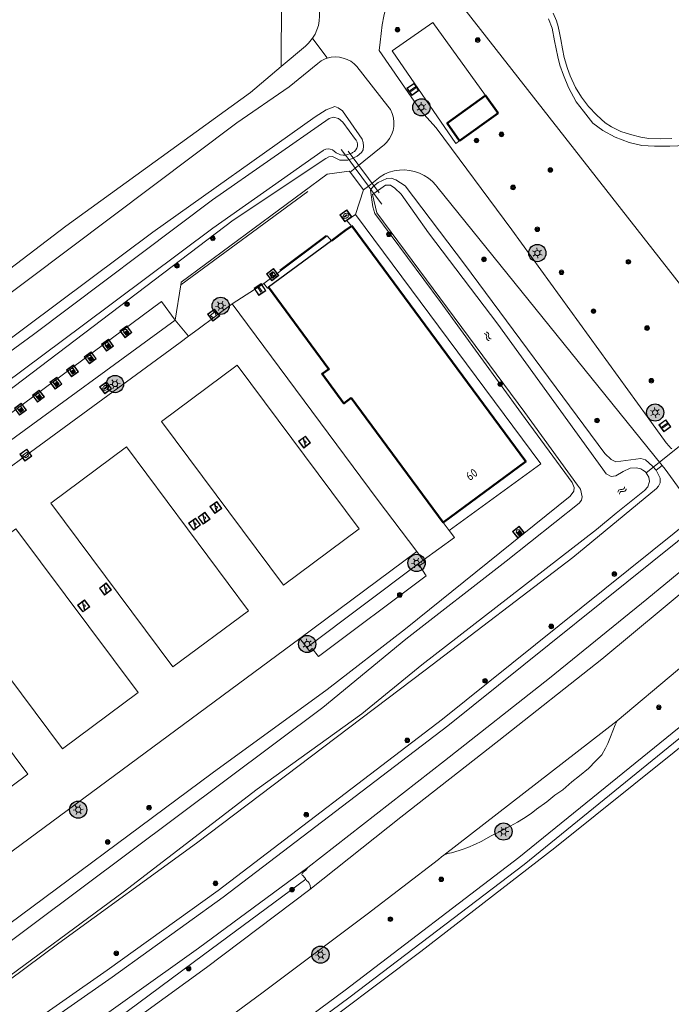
# Model space of a CAD drawing. Header units: metres. Extents: x 94279 to 96109, y 461866 to 463040.
# Tile 29 of 175: x 94731 to 94806, y 462527 to 462641. Entities that reach past the tile are written whole.
import ezdxf
from ezdxf.enums import TextEntityAlignment as Align

# ---------------------------------------------------------------- set-up
doc = ezdxf.new("R2010")
doc.units = ezdxf.units.M
doc.layers.get('0').update_dxf_attribs({"linetype": 'CONTINUOUS'})
for name, color, linetype, lineweight in [('B-WE-OV-LICHTMAST', 252, 'CONTINUOUS', 25), ('B_BEBOUWINGSGRENS_0', 132, 'CONTINUOUS', 50), ('G_GRENS_ALGEMEEN_0', 251, 'CONTINUOUS', 13), ('K_DUIKER_LIJN_-1', 251, 'CONTINUOUS', 13), ('Q_AFVALBAK_0', 251, 'CONTINUOUS', 13), ('Q_BOOM_0', 251, 'CONTINUOUS', 13), ('Q_ELEKTRAKAST_0', 251, 'CONTINUOUS', 13), ('Q_FIETSENREK_LIJN_0', 251, 'CONTINUOUS', 13), ('Q_INSPECTIE_OF_RIOOLPUT_0', 251, 'CONTINUOUS', 13), ('Q_LICHTMAST_0', 251, 'CONTINUOUS', 13), ('Q_PAAL_ALGEMEEN_0', 251, 'CONTINUOUS', 13), ('Q_RECLAMEZUIL_0', 251, 'CONTINUOUS', 13), ('Q_SPEELVOORZIENING_0', 251, 'CONTINUOUS', 13), ('Q_VERKEERSBORDPAAL_0', 251, 'CONTINUOUS', 13), ('Q_VLAGGENMAST_0', 251, 'CONTINUOUS', 13), ('Q_WATERLEIDINGPUT_0', 251, 'CONTINUOUS', 13), ('S_GBKN_SYMBOOL_WATER_0', 251, 'CONTINUOUS', 13), ('T_CULTUURGRENS_0', 251, 'CONTINUOUS', 13), ('T_HEK_0', 251, 'CONTINUOUS', 13), ('T_HEK_LIJN_0', 251, 'CONTINUOUS', 13), ('T_MUUR_30CM_0', 251, 'CONTINUOUS', 13), ('T_SPORTBELIJNING_0', 251, 'CONTINUOUS', 13), ('T_WALBESCHERMING_0', 251, 'CONTINUOUS', 13), ('V_WEGGRENS_0', 251, 'CONTINUOUS', 13), ('W_WATERGRENS_0', 251, 'CONTINUOUS', 13), ('Z_GBKN_HUISNUMMER_0', 251, 'CONTINUOUS', 13)]:
    doc.layers.add(name, color=color, linetype=linetype, lineweight=lineweight)
doc.layers.add('Haag_0', color=251, linetype='CONTINUOUS')
doc.styles.get("Standard").update_dxf_attribs({"font": 'isocp.shx'})

# ---------------------------------------------------------------- blocks, each defined once
blk = doc.blocks.new('Q_VERKEERSBORDPAAL')
for points in [[(-0.5, 0.5), (0.5, 0.5), (0.5, -0.5), (-0.5, -0.5)], [(-0.08, 0.33), (0.07, 0.33), (0.07, -0.33), (-0.08, -0.33)]]:
    blk.add_lwpolyline(points, close=True)
blk.add_lwpolyline([(-0.44, 0.46), (0.44, 0.46, -0.414214), (0.46, 0.44), (0.46, -0.44, -0.414214), (0.44, -0.46), (-0.44, -0.46, -0.414214), (-0.46, -0.44), (-0.46, 0.44), (-0.46, 0.44), (-0.46, 0.45), (-0.46, 0.45), (-0.46, 0.45), (-0.46, 0.45), (-0.46, 0.45), (-0.46, 0.45), (-0.46, 0.46), (-0.46, 0.46), (-0.46, 0.46), (-0.45, 0.46), (-0.45, 0.46), (-0.45, 0.46), (-0.45, 0.46), (-0.45, 0.46), (-0.45, 0.46), (-0.44, 0.46), (-0.44, 0.46)], format="xyb")
blk = doc.blocks.new('Q_LICHTMAST')
for points in [[(-0.26, 0.15), (-0.52, 0.3)], [(0, 0.3), (0, 0.6)], [(0.26, 0.15), (0.52, 0.3)], [(-0.26, -0.15), (-0.52, -0.3)], [(0, -0.3), (0, -0.6)], [(0.26, -0.15), (0.52, -0.3)]]:
    blk.add_lwpolyline(points)
blk.add_circle((0, 0), 0.3)
blk = doc.blocks.new('Q_VLAGGENMAST')
for points in [[(-0.5, 0.5), (0.5, 0.5), (0.5, -0.5), (-0.5, -0.5)], [(-0.08, 0.33), (0.07, 0.33), (0.07, -0.33), (-0.08, -0.33)]]:
    blk.add_lwpolyline(points, close=True)
blk.add_lwpolyline([(-0.44, 0.46), (0.44, 0.46, -0.414214), (0.46, 0.44), (0.46, -0.44, -0.414214), (0.44, -0.46), (-0.44, -0.46, -0.414214), (-0.46, -0.44), (-0.46, 0.44), (-0.46, 0.44), (-0.46, 0.45), (-0.46, 0.45), (-0.46, 0.45), (-0.46, 0.45), (-0.46, 0.45), (-0.46, 0.45), (-0.46, 0.46), (-0.46, 0.46), (-0.46, 0.46), (-0.45, 0.46), (-0.45, 0.46), (-0.45, 0.46), (-0.45, 0.46), (-0.45, 0.46), (-0.45, 0.46), (-0.44, 0.46), (-0.44, 0.46)], format="xyb")
blk = doc.blocks.new('Q_PAAL_ALGEMEEN')
for points in [[(-0.5, 0.5), (0.5, 0.5), (0.5, -0.5), (-0.5, -0.5)], [(-0.08, 0.33), (0.07, 0.33), (0.07, -0.33), (-0.08, -0.33)]]:
    blk.add_lwpolyline(points, close=True)
blk.add_lwpolyline([(-0.44, 0.46), (0.44, 0.46, -0.414214), (0.46, 0.44), (0.46, -0.44, -0.414214), (0.44, -0.46), (-0.44, -0.46, -0.414214), (-0.46, -0.44), (-0.46, 0.44), (-0.46, 0.44), (-0.46, 0.45), (-0.46, 0.45), (-0.46, 0.45), (-0.46, 0.45), (-0.46, 0.45), (-0.46, 0.45), (-0.46, 0.46), (-0.46, 0.46), (-0.46, 0.46), (-0.45, 0.46), (-0.45, 0.46), (-0.45, 0.46), (-0.45, 0.46), (-0.45, 0.46), (-0.45, 0.46), (-0.44, 0.46), (-0.44, 0.46)], format="xyb")
blk = doc.blocks.new('Q_WATERLEIDINGPUT')
blk.add_lwpolyline([(-0.5, 0.5), (0.5, 0.5), (0.5, -0.5), (-0.5, -0.5)], close=True)
for points in [[(-0.44, 0.46), (0.44, 0.46, -0.414214), (0.46, 0.44), (0.46, -0.44, -0.414214), (0.44, -0.46), (-0.44, -0.46, -0.414214), (-0.46, -0.44), (-0.46, 0.44), (-0.46, 0.44), (-0.46, 0.45), (-0.46, 0.45), (-0.46, 0.45), (-0.46, 0.45), (-0.46, 0.45), (-0.46, 0.45), (-0.46, 0.46), (-0.46, 0.46), (-0.46, 0.46), (-0.45, 0.46), (-0.45, 0.46), (-0.45, 0.46), (-0.45, 0.46), (-0.45, 0.46), (-0.45, 0.46), (-0.44, 0.46), (-0.44, 0.46)], [(-0.34, 0.1, 0.380426), (-0.28, -0.18)], [(-0.01, 0.27, 0.240218), (-0.34, 0.1)], [(-0.19, 0.04, 0.853344), (-0.19, -0.03)], [(0.33, 0.11, 0.240191), (-0.01, 0.27)], [(0.18, -0.03, 0.849746), (0.18, 0.04)], [(0.27, -0.18, 0.380426), (0.33, 0.11)], [(-0.28, -0.18, 0.148452), (0.01, -0.26)], [(0.01, -0.26, 0.131742), (0.27, -0.18)]]:
    blk.add_lwpolyline(points, format="xyb")
for points in [[(-0.19, 0.04), (0.18, 0.04)], [(0.18, -0.03), (-0.19, -0.03)]]:
    blk.add_lwpolyline(points)
blk = doc.blocks.new('Q_INSPECTIE_OF_RIOOLPUT')
blk.add_lwpolyline([(-0.5, 0.5), (0.5, 0.5), (0.5, -0.5), (-0.5, -0.5)], close=True)
for points in [[(-0.44, 0.46), (0.44, 0.46, -0.414214), (0.46, 0.44), (0.46, -0.44, -0.414214), (0.44, -0.46), (-0.44, -0.46, -0.414214), (-0.46, -0.44), (-0.46, 0.44), (-0.46, 0.44), (-0.46, 0.45), (-0.46, 0.45), (-0.46, 0.45), (-0.46, 0.45), (-0.46, 0.45), (-0.46, 0.45), (-0.46, 0.46), (-0.46, 0.46), (-0.46, 0.46), (-0.45, 0.46), (-0.45, 0.46), (-0.45, 0.46), (-0.45, 0.46), (-0.45, 0.46), (-0.45, 0.46), (-0.44, 0.46), (-0.44, 0.46)], [(-0.34, 0.1, 0.380426), (-0.28, -0.18)], [(-0.01, 0.27, 0.240218), (-0.34, 0.1)], [(-0.19, 0.04, 0.853344), (-0.19, -0.03)], [(0.33, 0.11, 0.240191), (-0.01, 0.27)], [(0.18, -0.03, 0.849746), (0.18, 0.04)], [(0.27, -0.18, 0.380426), (0.33, 0.11)], [(-0.28, -0.18, 0.148452), (0.01, -0.26)], [(0.01, -0.26, 0.131742), (0.27, -0.18)]]:
    blk.add_lwpolyline(points, format="xyb")
for points in [[(-0.19, 0.04), (0.18, 0.04)], [(0.18, -0.03), (-0.19, -0.03)]]:
    blk.add_lwpolyline(points)
blk = doc.blocks.new('Q_RECLAMEZUIL')
blk.add_lwpolyline([(-0.5, 0.5), (0.5, 0.5), (0.5, -0.5), (-0.5, -0.5)], close=True)
for points in [[(-0.44, 0.46), (0.44, 0.46, -0.414214), (0.46, 0.44), (0.46, -0.44, -0.414214), (0.44, -0.46), (-0.44, -0.46, -0.414214), (-0.46, -0.44), (-0.46, 0.44), (-0.46, 0.44), (-0.46, 0.45), (-0.46, 0.45), (-0.46, 0.45), (-0.46, 0.45), (-0.46, 0.45), (-0.46, 0.45), (-0.46, 0.46), (-0.46, 0.46), (-0.46, 0.46), (-0.45, 0.46), (-0.45, 0.46), (-0.45, 0.46), (-0.45, 0.46), (-0.45, 0.46), (-0.45, 0.46), (-0.44, 0.46), (-0.44, 0.46)], [(-0.13, 0.05, 0.550274), (-0.13, -0.04)], [(0.13, -0.04, 0.506565), (0.13, 0.05)], [(-0.13, -0.14, 0.502509), (-0.13, -0.22)], [(0.13, -0.22, 0.554525), (0.13, -0.14)]]:
    blk.add_lwpolyline(points, format="xyb")
for points in [[(-0.23, 0.17), (0, 0.33), (0.22, 0.17)], [(0.22, 0.17), (0.22, -0.32), (-0.23, -0.32), (-0.23, 0.17)], [(-0.13, 0.05), (0.13, 0.05)], [(0.13, -0.04), (-0.13, -0.04)], [(-0.13, -0.14), (0.13, -0.14)], [(0.13, -0.22), (-0.13, -0.22)]]:
    blk.add_lwpolyline(points)
blk = doc.blocks.new('Q_SPEELVOORZIENING')
blk.add_lwpolyline([(-0.5, 0.5), (0.5, 0.5), (0.5, -0.5), (-0.5, -0.5)], close=True)
for points in [[(-0.44, 0.46), (0.44, 0.46, -0.414214), (0.46, 0.44), (0.46, -0.44, -0.414214), (0.44, -0.46), (-0.44, -0.46, -0.414214), (-0.46, -0.44), (-0.46, 0.44), (-0.46, 0.44), (-0.46, 0.45), (-0.46, 0.45), (-0.46, 0.45), (-0.46, 0.45), (-0.46, 0.45), (-0.46, 0.45), (-0.46, 0.46), (-0.46, 0.46), (-0.46, 0.46), (-0.45, 0.46), (-0.45, 0.46), (-0.45, 0.46), (-0.45, 0.46), (-0.45, 0.46), (-0.45, 0.46), (-0.44, 0.46), (-0.44, 0.46)], [(-0.36, 0.2, 1.168313), (-0.39, 0.14)], [(-0.09, 0.02, 0.778987), (-0.04, -0.17)], [(-0.04, -0.17, 0.508825), (0.06, -0.04)], [(0.36, -0.16, 1.031322), (0.38, -0.1)]]:
    blk.add_lwpolyline(points, format="xyb")
for points in [[(-0.39, 0.14), (-0.09, 0.02)], [(-0.36, 0.2), (0.38, -0.1)], [(0.06, -0.04), (0.36, -0.16)]]:
    blk.add_lwpolyline(points)
blk = doc.blocks.new('Q_ELEKTRAKAST')
for points in [[(-0.5, 0.5), (0.5, 0.5), (0.5, -0.5), (-0.5, -0.5)], [(-0.26, 0.26), (0.25, 0.26), (0.25, 0.19), (-0.26, 0.19)], [(-0.26, 0.11), (0.25, 0.11), (0.25, -0.33), (-0.26, -0.33)]]:
    blk.add_lwpolyline(points, close=True)
blk.add_lwpolyline([(-0.44, 0.46), (0.44, 0.46, -0.414214), (0.46, 0.44), (0.46, -0.44, -0.414214), (0.44, -0.46), (-0.44, -0.46, -0.414214), (-0.46, -0.44), (-0.46, 0.44), (-0.46, 0.44), (-0.46, 0.45), (-0.46, 0.45), (-0.46, 0.45), (-0.46, 0.45), (-0.46, 0.45), (-0.46, 0.45), (-0.46, 0.46), (-0.46, 0.46), (-0.46, 0.46), (-0.45, 0.46), (-0.45, 0.46), (-0.45, 0.46), (-0.45, 0.46), (-0.45, 0.46), (-0.45, 0.46), (-0.44, 0.46), (-0.44, 0.46)], format="xyb")
blk.add_lwpolyline([(-0.18, 0, -1), (-0.18, -0.07, -1)], format="xyb", close=True)
blk.add_lwpolyline([(0.04, 0.09), (-0.06, -0.11), (0.04, -0.11), (-0.06, -0.31)])
blk = doc.blocks.new('Q_AFVALBAK')
for points in [[(-0.5, 0.5), (0.5, 0.5), (0.5, -0.5), (-0.5, -0.5)], [(-0.34, 0.2), (0.33, 0.2), (0.19, -0.25), (-0.2, -0.25)]]:
    blk.add_lwpolyline(points, close=True)
blk.add_lwpolyline([(-0.44, 0.46), (0.44, 0.46, -0.414214), (0.46, 0.44), (0.46, -0.44, -0.414214), (0.44, -0.46), (-0.44, -0.46, -0.414214), (-0.46, -0.44), (-0.46, 0.44), (-0.46, 0.44), (-0.46, 0.45), (-0.46, 0.45), (-0.46, 0.45), (-0.46, 0.45), (-0.46, 0.45), (-0.46, 0.45), (-0.46, 0.46), (-0.46, 0.46), (-0.46, 0.46), (-0.45, 0.46), (-0.45, 0.46), (-0.45, 0.46), (-0.45, 0.46), (-0.45, 0.46), (-0.45, 0.46), (-0.44, 0.46), (-0.44, 0.46)], format="xyb")
blk = doc.blocks.new('WATERSYMBOOL')
for points in [[(-0.5, 0.15), (-0.44, 0.21), (-0.31, 0.27), (-0.19, 0.27), (-0.06, 0.21), (0, 0.15), (0.06, 0.09), (0.19, 0.02), (0.31, 0.02), (0.44, 0.09), (0.5, 0.15)], [(-0.5, -0.15), (-0.44, -0.09), (-0.31, -0.02), (-0.19, -0.02), (-0.06, -0.09), (0, -0.15), (0.06, -0.21), (0.19, -0.27), (0.31, -0.27), (0.44, -0.21), (0.5, -0.15)]]:
    blk.add_lwpolyline(points)
blk = doc.blocks.new('Q_BOOM')
for radius in [0.27, 0.18, 0.09]:
    blk.add_circle((0, 0), radius)
blk = doc.blocks.new('LM')
at = {"linetype": 'ByBlock'}
h = blk.add_hatch(color=256, dxfattribs=at)
h.dxf.hatch_style = 1
edge = h.paths.add_edge_path()
edge.add_arc((0, 0), 1, 0, 360)
blk.add_circle((0, 0), 1, dxfattribs=at)

msp = doc.modelspace()

# ---------------------------------------------------------------- linework, layer by layer
at = {"layer": 'B_BEBOUWINGSGRENS_0'}
for p, q in [((94786.11, 462630.36), (94784.64, 462632.39)), ((94781.63, 462627.13), (94786.11, 462630.36)), ((94769.11, 462617.25), (94769.07, 462617.22)), ((94769.05, 462597.26), (94779.73, 462582.8))]:
    msp.add_line(p, q, dxfattribs=at)
for points in [[(94784.64, 462632.39), (94780.2, 462629.17), (94781.63, 462627.13)], [(94769.07, 462617.22), (94768.36, 462616.7), (94766.74, 462615.5)], [(94779.73, 462582.8), (94789.32, 462589.89), (94769.11, 462617.25)], [(94759.44, 462610.11), (94766.45, 462600.62), (94765.67, 462600.05), (94768.2, 462596.63), (94769.05, 462597.26)]]:
    msp.add_lwpolyline(points, dxfattribs=at)
at = {"layer": 'G_GRENS_ALGEMEEN_0'}
msp.add_line((94725.68, 462589.55), (94748.61, 462606.31), dxfattribs=at)
for points in [[(94744.97, 462509.9), (94768.94, 462527.67), (94789.13, 462543.07), (94812.69, 462562.19), (94834.94, 462580.65), (94857.23, 462599.86), (94879.16, 462619.76), (94898.76, 462638.68)], [(94769.54, 462618.57), (94791.08, 462589.62), (94780.43, 462581.86)], [(94776.96, 462577.79), (94777.74, 462576.6), (94765.24, 462567.22), (94764.52, 462568.14), (94764.2, 462567.83), (94763.89, 462568.25)]]:
    msp.add_lwpolyline(points, dxfattribs=at)
at = {"layer": 'Haag_0'}
msp.add_line((94766.74, 462615.5), (94759.44, 462610.11), dxfattribs=at)
at = {"layer": 'K_DUIKER_LIJN_-1'}
for p, q in [((94772.29, 462621.08), (94768.68, 462625.91)), ((94808.67, 462592.85), (94803.3, 462588.54))]:
    msp.add_line(p, q, dxfattribs=at)
at = {"layer": 'Q_FIETSENREK_LIJN_0'}
for p, q in [((94749.24, 462610.4), (94763.99, 462621.26)), ((94766.12, 462616.13), (94760.75, 462612.1))]:
    msp.add_line(p, q, dxfattribs=at)
at = {"layer": 'T_CULTUURGRENS_0'}
for p, q in [((94760.96, 462649.09), (94760.91, 462635.76)), ((94748.61, 462606.31), (94747.01, 462608.47)), ((94804.45, 462588.86), (94805.17, 462589.42))]:
    msp.add_line(p, q, dxfattribs=at)
for points in [[(94912.47, 462714.48), (94891.58, 462689.44), (94883, 462671.06), (94850.37, 462635.62), (94810.24, 462606.66), (94778.61, 462647.08)], [(94744.38, 462510.71), (94768.34, 462528.47), (94788.51, 462543.85), (94812.06, 462562.97), (94834.29, 462581.41), (94856.57, 462600.61), (94878.47, 462620.49), (94898.05, 462639.39)], [(94768.79, 462624.92), (94769.75, 462625.35), (94770.25, 462625.79), (94770.43, 462626.1), (94770.49, 462626.52), (94770.43, 462626.92), (94770.3, 462627.34), (94768.05, 462630.62), (94767.52, 462630.98), (94767.13, 462631.1), (94766.13, 462630.74), (94764.86, 462629.91), (94746.02, 462616.5), (94701.67, 462583.41), (94688.87, 462573.27), (94687.9, 462572.66), (94686.82, 462572.32), (94686.13, 462572.21), (94685.39, 462572.42)], [(94755.35, 462617.92), (94766.08, 462625.09), (94766.43, 462625.28), (94766.86, 462625.29), (94767.72, 462624.9), (94768.66, 462624.87), (94768.79, 462624.92)], [(94804.45, 462588.86), (94804.06, 462589.35), (94803.24, 462590.06), (94802.67, 462590.22), (94799.78, 462589.82), (94799.25, 462590.09), (94798.49, 462590.81), (94782.21, 462612.8), (94775.3, 462621.89), (94774.21, 462622.59), (94773.68, 462622.79), (94773.19, 462622.74), (94772.19, 462622.29), (94771.63, 462621.88), (94771.33, 462621.48)], [(94771.33, 462621.48), (94771.28, 462621.41), (94771.56, 462619.45), (94771.79, 462618.67), (94779.38, 462608.46), (94788.83, 462595.45), (94794.73, 462587.43), (94794.96, 462586.84), (94794.9, 462586.41), (94794.48, 462585.84), (94775.35, 462570.43), (94766.26, 462563.4), (94752.9, 462553.65), (94726.5, 462534.06), (94716.39, 462526.09), (94706.43, 462518.69), (94690.55, 462507.8), (94658.35, 462487.14), (94637.34, 462474.01), (94604.95, 462455.09), (94583.19, 462443.22)], [(94682.82, 462568.07), (94683.45, 462567.61), (94684.38, 462567.22), (94685.68, 462567.06), (94686.78, 462567.12), (94687.94, 462567.42), (94688.96, 462568.02), (94711.85, 462585.07), (94729.89, 462598.59), (94755.35, 462617.92)], [(94766.74, 462615.5), (94766.24, 462616.1), (94758.89, 462610.57)], [(94758.89, 462610.57), (94759.32, 462610.02), (94759.44, 462610.11)], [(94747.01, 462608.47), (94724.19, 462591.56), (94725.68, 462589.55)], [(94517.26, 462401.44), (94518.76, 462402.09), (94537.5, 462411.22), (94549.93, 462417.48), (94569.83, 462428.09), (94592.52, 462440.96), (94613.57, 462452.62), (94641.6, 462469.81), (94661.45, 462482.29), (94664.78, 462484.67), (94666.89, 462486.48), (94669.93, 462488.44), (94689.52, 462500.46), (94719.41, 462522.25), (94735.07, 462533.92), (94751.06, 462545.53), (94777.65, 462565.62), (94794.79, 462578.72), (94804.49, 462586.72), (94804.74, 462587.01), (94804.93, 462587.4), (94804.92, 462587.95), (94804.56, 462588.72), (94804.45, 462588.86)], [(94809.32, 462583.77), (94779.66, 462559.94), (94753.58, 462540.05), (94740.71, 462530.77), (94705.38, 462506.11), (94697.8, 462500.82), (94692.56, 462497.16), (94652.01, 462470.53), (94627.26, 462455.61), (94585.91, 462431.96), (94542.15, 462407.96), (94515.33, 462394.29)]]:
    msp.add_lwpolyline(points, dxfattribs=at)
at = {"layer": 'T_HEK_0'}
for p, q in [((94768.79, 462624.92), (94769.51, 462623.95)), ((94771.06, 462621.85), (94771.33, 462621.48)), ((94771.33, 462621.48), (94771.67, 462621.02)), ((94759.78, 462602.02), (94755.22, 462608.19)), ((94750.16, 462604.42), (94749.19, 462603.71)), ((94772.05, 462585.5), (94776.66, 462579.42)), ((94779.73, 462582.8), (94780.43, 462581.86)), ((94776.66, 462579.42), (94763.07, 462569.31)), ((94776.83, 462577.99), (94763.89, 462568.25)), ((94763.07, 462569.31), (94710.34, 462530.33)), ((94763.89, 462568.25), (94763.07, 462569.31))]:
    msp.add_line(p, q, dxfattribs=at)
for points in [[(94755.22, 462608.19), (94751.26, 462605.23), (94750.16, 462604.42)], [(94749.19, 462603.71), (94730.63, 462590.11), (94729.6, 462589.34), (94702.64, 462569.4), (94701.64, 462568.63), (94689.3, 462559.38)], [(94780.43, 462581.86), (94781.05, 462581.03), (94777.41, 462578.41)]]:
    msp.add_lwpolyline(points, dxfattribs=at)
at = {"layer": 'T_HEK_LIJN_0'}
for p, q in [((94767.89, 462626.14), (94768.39, 462625.46)), ((94768.39, 462625.46), (94768.79, 462624.92)), ((94769.51, 462623.95), (94771.06, 462621.85)), ((94771.67, 462621.02), (94772.11, 462620.43)), ((94772.11, 462620.43), (94772.6, 462619.77)), ((94777.41, 462578.41), (94776.83, 462577.99))]:
    msp.add_line(p, q, dxfattribs=at)
at = {"layer": 'T_MUUR_30CM_0'}
msp.add_line((94769.1, 462625.71), (94769.21, 462625.77), dxfattribs=at)
at = {"layer": 'T_SPORTBELIJNING_0'}
for points in [[(94755.79, 462601.08), (94769.97, 462582.04), (94761.17, 462575.49), (94747.01, 462594.54), (94755.79, 462601.08)], [(94742.95, 462591.58), (94757.13, 462572.52), (94748.32, 462566), (94734.17, 462585.04), (94742.95, 462591.58)], [(94730.1, 462582.05), (94744.3, 462563.04), (94735.49, 462556.5), (94721.29, 462575.51), (94730.1, 462582.05)], [(94717.27, 462572.56), (94731.47, 462553.54), (94722.66, 462547.02), (94708.44, 462566.02), (94717.27, 462572.56)]]:
    msp.add_lwpolyline(points, dxfattribs=at)
at = {"layer": 'T_WALBESCHERMING_0'}
msp.add_lwpolyline([(94802.93, 462588.85), (94803.22, 462588.66), (94803.41, 462588.36)], dxfattribs=at)
at = {"layer": 'V_WEGGRENS_0'}
for p, q in [((94768.91, 462623.47), (94769.51, 462623.95)), ((94768.91, 462623.47), (94770.47, 462621.42)), ((94770.47, 462621.42), (94769.54, 462618.57)), ((94771.06, 462621.85), (94770.47, 462621.42)), ((94748.61, 462606.31), (94749.24, 462610.4)), ((94758.89, 462610.57), (94755.22, 462608.19)), ((94750.16, 462604.42), (94748.61, 462606.31)), ((94772.05, 462585.5), (94759.78, 462602.02)), ((94776.66, 462579.42), (94777.41, 462578.41)), ((94776.96, 462577.79), (94776.83, 462577.99)), ((94799.94, 462559.76), (94779.8, 462544.15))]:
    msp.add_line(p, q, dxfattribs=at)
for points in [[(94764.55, 462639.05), (94764.84, 462639.52), (94765.06, 462640.01), (94765.23, 462640.53), (94765.33, 462641.06), (94765.38, 462641.61), (94765.36, 462642.15), (94765.27, 462642.69), (94765.13, 462643.21), (94764.92, 462643.72), (94763.89, 462645.11), (94760.96, 462649.09)], [(94773.07, 462642.58), (94772.85, 462641.6), (94772.66, 462640.61), (94772.51, 462639.61), (94772.39, 462638.61), (94772.31, 462637.61), (94777.12, 462630.6)], [(94792.51, 462641.95), (94792.88, 462641.07), (94793.08, 462640.43), (94793.25, 462639.69), (94793.41, 462638.89), (94793.6, 462637.8), (94793.8, 462636.82), (94794.15, 462635.53), (94794.49, 462634.67), (94795.08, 462633.33), (94795.78, 462632.22), (94796.62, 462631.12), (94797.57, 462630.11), (94798.56, 462629.23), (94799.28, 462628.75), (94800.36, 462628.2), (94801.49, 462627.85), (94802.67, 462627.54), (94803.62, 462627.41), (94805.01, 462627.36), (94806.3, 462627.41)], [(94784.64, 462632.39), (94778.52, 462640.86), (94773.79, 462637.6), (94781.21, 462626.83), (94781.63, 462627.13)], [(94807.92, 462626.6), (94806.05, 462626.49), (94804.29, 462626.49), (94802.82, 462626.6), (94801.32, 462626.93), (94799.71, 462627.55), (94798.28, 462628.32), (94797.1, 462629.2), (94796.01, 462630.56), (94795.16, 462631.66), (94794.28, 462633.34), (94793.7, 462634.77), (94793.26, 462635.91), (94793.04, 462636.9), (94792.67, 462638.73), (94792.38, 462640.2), (94791.97, 462641.3)], [(94760.91, 462635.76), (94763.73, 462638.14), (94763.91, 462638.31), (94764.08, 462638.48), (94764.25, 462638.66), (94764.41, 462638.85), (94764.55, 462639.05)], [(94764.55, 462639.05), (94764.71, 462638.84), (94766.12, 462636.92), (94766.27, 462636.72)], [(94766.27, 462636.72), (94766.03, 462636.64), (94765.8, 462636.54), (94765.57, 462636.42), (94765.36, 462636.28), (94765.15, 462636.13), (94761.82, 462633.42), (94755.74, 462629.23), (94712, 462596.34), (94699.12, 462587.56), (94698.09, 462587.02), (94697.02, 462586.54), (94695.92, 462586.12), (94694.81, 462585.77), (94693.67, 462585.49), (94692.52, 462585.27), (94691.36, 462585.12), (94690.2, 462585.04)], [(94713.29, 462599.99), (94735.9, 462617.2), (94757.35, 462632.75), (94760.91, 462635.76)], [(94769.51, 462623.95), (94772.73, 462626.54), (94772.85, 462626.63), (94773.2, 462626.98), (94773.51, 462627.39), (94773.74, 462627.83), (94773.91, 462628.31), (94774, 462628.81), (94774.01, 462629.31), (94773.95, 462629.81), (94773.81, 462630.3), (94773.59, 462630.75), (94773.31, 462631.17), (94769.71, 462635.77), (94769.37, 462636.09), (94768.99, 462636.37), (94768.57, 462636.59), (94768.13, 462636.75), (94767.67, 462636.84), (94767.2, 462636.87), (94766.73, 462636.83), (94766.27, 462636.72)], [(94777.12, 462630.6), (94778.9, 462628.63), (94787.69, 462616.8), (94803.42, 462595.1), (94805.62, 462592.05), (94805.75, 462591.91), (94805.88, 462591.76), (94806.01, 462591.62), (94806.15, 462591.47), (94806.28, 462591.33)], [(94749.24, 462610.4), (94749.29, 462610.72), (94766.27, 462623.24), (94768.8, 462623.62), (94768.91, 462623.47)], [(94805.17, 462589.42), (94779.01, 462621.83), (94778.89, 462621.99), (94778.48, 462622.42), (94778.02, 462622.8), (94777.51, 462623.12), (94776.98, 462623.38), (94776.41, 462623.57), (94775.83, 462623.7), (94775.23, 462623.75), (94774.64, 462623.73), (94774.05, 462623.64), (94773.47, 462623.48), (94772.92, 462623.25), (94772.4, 462622.96), (94771.06, 462621.85)], [(94769.54, 462618.57), (94768.53, 462617.86), (94769.07, 462617.22)], [(94764.25, 462540.15), (94774.81, 462548.54), (94786.2, 462557.45), (94798.14, 462566.9), (94808.97, 462575.91), (94819.19, 462584.45), (94830.4, 462593.69), (94841.7, 462603.04), (94856.23, 462616.46)], [(94847.4, 462600.03), (94846.28, 462599.12), (94835.77, 462589.87), (94824.64, 462580.37), (94813.97, 462571.53), (94799.94, 462559.76)], [(94809.32, 462583.77), (94805.51, 462589), (94805.17, 462589.42)], [(94816.46, 462584.65), (94815.52, 462583.86), (94803.4, 462573.89), (94792.07, 462564.69), (94779.9, 462555.09), (94763.99, 462542.7)], [(94705.95, 462505.29), (94741.29, 462529.95), (94754.18, 462539.24), (94780.28, 462559.15), (94809.9, 462582.95)], [(94777.41, 462578.41), (94777.58, 462578.19), (94776.96, 462577.79)], [(94799.94, 462559.76), (94799.72, 462559.29), (94799.43, 462558.57), (94799.16, 462557.87), (94798.84, 462557.13), (94798.58, 462556.56), (94798.15, 462555.81), (94797.47, 462555.08), (94796.62, 462554.22), (94795.58, 462553.36), (94794.69, 462552.67), (94793.62, 462551.72), (94792.7, 462551.11), (94791.76, 462550.33), (94790.55, 462549.47), (94789.96, 462548.98), (94789.04, 462548.4), (94788.37, 462547.97), (94787.5, 462547.52), (94786.77, 462547.12), (94786.43, 462546.93), (94785.3, 462546.38), (94784.16, 462545.72), (94783.49, 462545.41), (94782.59, 462545.04), (94781.92, 462544.81), (94781.57, 462544.67), (94780.71, 462544.42), (94780.22, 462544.33), (94779.8, 462544.15)], [(94779.8, 462544.15), (94779.53, 462543.93), (94779.18, 462543.64), (94770.91, 462537.29), (94758.83, 462528.23), (94745.86, 462518.67)], [(94711.11, 462504.66), (94751.3, 462533.34), (94763.99, 462542.7)], [(94763.99, 462542.7), (94763.76, 462542.41), (94763.62, 462542.26), (94763.47, 462542.16), (94763.37, 462542.06), (94763.33, 462542.03), (94763.32, 462541.91), (94763.36, 462541.83), (94763.41, 462541.77), (94763.45, 462541.73), (94763.63, 462541.55), (94763.73, 462541.42), (94763.78, 462541.35)], [(94763.78, 462541.35), (94751.9, 462532.54), (94738.05, 462522.28), (94712.28, 462504.21)], [(94763.78, 462541.35), (94763.87, 462541.18), (94764.03, 462541.03), (94764.16, 462540.87), (94764.26, 462540.63), (94764.28, 462540.56), (94764.33, 462540.33), (94764.29, 462540.28), (94764.25, 462540.15)], [(94764.25, 462540.15), (94752.25, 462531.1), (94740.24, 462522.36), (94728.31, 462513.86), (94715.25, 462504.71), (94714.92, 462504.46)]]:
    msp.add_lwpolyline(points, dxfattribs=at)
at = {"layer": 'W_WATERGRENS_0'}
msp.add_line((94768.39, 462625.46), (94769.1, 462625.71), dxfattribs=at)
for points in [[(94896.56, 462635.61), (94887.03, 462626.3), (94883.23, 462622.57), (94873.58, 462613.59), (94866.93, 462607.56), (94860.14, 462601.56), (94846.44, 462589.53), (94839.69, 462583.76), (94831.6, 462576.76), (94824.13, 462570.62), (94820.91, 462567.96), (94813.81, 462561.94), (94806.55, 462556.09), (94792.68, 462544.99), (94777.12, 462532.96), (94762.91, 462522.24)], [(94769.21, 462625.77), (94769.41, 462625.9), (94769.58, 462626.07), (94769.7, 462626.28), (94769.77, 462626.51), (94769.78, 462626.76), (94769.73, 462626.99), (94769.62, 462627.21), (94769.55, 462627.3), (94768.06, 462629.28), (94767.58, 462629.72), (94766.97, 462629.87), (94766.48, 462629.72), (94752.93, 462620.28), (94732.15, 462604.64), (94718.25, 462594.49), (94690.04, 462573.08), (94688.65, 462571.95), (94687.87, 462571.54), (94687.01, 462571.23), (94686.09, 462571.25), (94685.24, 462571.47), (94684.55, 462571.96)], [(94717.5, 462590.53), (94737.81, 462605.64), (94752.96, 462617), (94765.79, 462625.99), (94765.84, 462626.03), (94766.08, 462626.15), (94766.35, 462626.19), (94766.61, 462626.17), (94766.86, 462626.07), (94767.08, 462625.91), (94767.3, 462625.74), (94767.55, 462625.6), (94767.82, 462625.5), (94768.1, 462625.46), (94768.39, 462625.46)], [(94795.33, 462587.12), (94789.22, 462595.58), (94772.02, 462618.78), (94771.5, 462620.89), (94771.67, 462621.02)], [(94771.67, 462621.02), (94773.03, 462621.99), (94773.6, 462621.98), (94774.12, 462621.64), (94774.83, 462620.92), (94778.01, 462616.45), (94786.09, 462605.82), (94798.28, 462588.99)], [(94798.28, 462588.99), (94798.68, 462588.43), (94799.24, 462588.13), (94799.8, 462588.2), (94800.65, 462588.7), (94801.43, 462589.09), (94802.17, 462589.15), (94802.68, 462589.03), (94802.93, 462588.85)], [(94803.41, 462588.36), (94803.61, 462588.06), (94803.71, 462587.55), (94803.49, 462586.93), (94803.1, 462586.5), (94799.84, 462583.86)], [(94511.67, 462402.46), (94530.32, 462412.22), (94536.67, 462415.68), (94555.61, 462425.32), (94588.7, 462443.39), (94605.43, 462452.88), (94632.33, 462469.08), (94653.76, 462482.54), (94686.58, 462503.8), (94709.55, 462519.27), (94765.75, 462561.28), (94775.39, 462569.23), (94787.05, 462578.29), (94795.52, 462585.04), (94795.78, 462585.38), (94795.87, 462585.77), (94795.67, 462586.65), (94795.33, 462587.12)], [(94799.84, 462583.86), (94797.52, 462581.98), (94777.23, 462566.24), (94770.29, 462560.57), (94758.13, 462551.81), (94742.55, 462539.83), (94727, 462528.39), (94710.61, 462516.59), (94687.07, 462500.23), (94677.31, 462493.91), (94674.62, 462492.11), (94672.39, 462491.15), (94669.75, 462489.74), (94665.99, 462487.2), (94663.36, 462485.22), (94662.33, 462484.14), (94632.55, 462465.19), (94618.88, 462457.02), (94572.13, 462430.75), (94550.42, 462419.03), (94537.25, 462412.25), (94512.65, 462399.88)]]:
    msp.add_lwpolyline(points, dxfattribs=at)

# ---------------------------------------------------------------- block references
at = {"layer": 'B-WE-OV-LICHTMAST'}
for p in [(94777.2, 462631.02), (94790.67, 462614.09), (94753.88, 462607.96), (94741.61, 462598.87), (94804.35, 462595.56), (94776.64, 462578.09), (94763.93, 462568.67), (94737.33, 462549.42), (94786.74, 462546.88), (94765.48, 462532.58)]:
    msp.add_blockref('LM', p, dxfattribs=at)
at = {"layer": 'Q_AFVALBAK_0'}
for p, rotation in [((94753.07, 462606.89), 36.84670566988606), ((94731.25, 462590.62), 36.22466405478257)]:
    msp.add_blockref('Q_AFVALBAK', p, dxfattribs=dict(at, rotation=rotation))
at = {"layer": 'Q_BOOM_0'}
for p, rotation in [((94774.42, 462640.03), 34.58550028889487), ((94783.75, 462638.83), 128.037602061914), ((94786.5, 462627.87), 35.83812042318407), ((94783.6, 462627.17), 35.83812042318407), ((94792.18, 462623.74), 128.037602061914), ((94787.85, 462621.71), 126.6195567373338), ((94773.42, 462616.28), 126.6375420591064), ((94790.66, 462616.85), 125.9313374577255), ((94752.97, 462615.79), 37.2186808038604), ((94748.8, 462612.61), 37.2186808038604), ((94784.46, 462613.36), 128.9056034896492), ((94801.24, 462613.07), 128.037602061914), ((94793.47, 462611.86), 125.9313374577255), ((94743.01, 462608.15), 37.2186808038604), ((94797.19, 462607.34), 125.9313374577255), ((94803.42, 462605.37), 125.9313374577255), ((94786.35, 462598.86), 125.9809936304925), ((94803.91, 462599.26), 125.9313374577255), ((94797.61, 462594.64), 126.508980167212), ((94799.62, 462576.8), 38.78400768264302), ((94774.69, 462574.38), 36.91095831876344), ((94792.28, 462570.71), 38.78400768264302), ((94784.6, 462564.39), 38.78400768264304), ((94804.78, 462561.32), 39.98588072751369), ((94775.55, 462557.48), 37.33279554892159), ((94745.57, 462549.65), 36.57117983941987), ((94763.82, 462548.83), 37.33279554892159), ((94740.76, 462545.67), 36.57117983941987), ((94753.28, 462540.85), 37.33279554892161), ((94779.5, 462541.33), 37.52004707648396), ((94762.17, 462540.13), 36.56078837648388), ((94773.6, 462536.7), 37.52004707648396), ((94741.76, 462532.74), 35.79081279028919), ((94750.16, 462530.96), 36.54468946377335)]:
    msp.add_blockref('Q_BOOM', p, dxfattribs=dict(at, rotation=rotation))
at = {"layer": 'Q_ELEKTRAKAST_0', "rotation": 36.98831581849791}
msp.add_blockref('Q_ELEKTRAKAST', (94759.92, 462611.58), dxfattribs=at)
at = {"layer": 'Q_INSPECTIE_OF_RIOOLPUT_0', "rotation": 35.30649592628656}
msp.add_blockref('Q_INSPECTIE_OF_RIOOLPUT', (94768.42, 462618.41), dxfattribs=at)
at = {"layer": 'Q_LICHTMAST_0'}
for p, rotation in [((94777.2, 462631.02), 124.4994978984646), ((94790.67, 462614.09), 125.9313374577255), ((94753.88, 462607.96), 36.84670566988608), ((94741.61, 462598.87), 36.22466405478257), ((94804.35, 462595.56), 125.9254635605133), ((94776.64, 462578.09), 36.97031844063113), ((94763.93, 462568.67), 127.3913757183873), ((94737.33, 462549.42), 36.46938713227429), ((94786.74, 462546.88), 29.39785977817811), ((94765.48, 462532.58), 36.86154693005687)]:
    msp.add_blockref('Q_LICHTMAST', p, dxfattribs=dict(at, rotation=rotation))
at = {"layer": 'Q_PAAL_ALGEMEEN_0', "rotation": 124.5751181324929}
msp.add_blockref('Q_PAAL_ALGEMEEN', (94776.21, 462633.11), dxfattribs=at)
at = {"layer": 'Q_RECLAMEZUIL_0'}
for p, rotation in [((94742.88, 462604.95), 36.53984300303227), ((94740.74, 462603.39), 36.53984300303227), ((94738.73, 462601.92), 36.53984300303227), ((94736.67, 462600.41), 36.53984300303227), ((94734.75, 462598.98), 36.53984300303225), ((94732.71, 462597.48), 36.53984300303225), ((94730.62, 462595.95), 36.53984300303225), ((94788.48, 462581.66), 38.84777366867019)]:
    msp.add_blockref('Q_RECLAMEZUIL', p, dxfattribs=dict(at, rotation=rotation))
at = {"layer": 'Q_SPEELVOORZIENING_0'}
for p, rotation in [((94763.63, 462592.13), 126.6855495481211), ((94753.32, 462584.53), 126.635703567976), ((94750.85, 462582.6), 126.6475135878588), ((94751.95, 462583.29), 126.6475135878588), ((94740.49, 462575.06), 126.6162712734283), ((94737.97, 462573.09), 126.7583560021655)]:
    msp.add_blockref('Q_SPEELVOORZIENING', p, dxfattribs=dict(at, rotation=rotation))
at = {"layer": 'Q_VERKEERSBORDPAAL_0', "rotation": 125.9254635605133}
msp.add_blockref('Q_VERKEERSBORDPAAL', (94805.48, 462594.03), dxfattribs=at)
at = {"layer": 'Q_VLAGGENMAST_0', "rotation": 32.85801456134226}
msp.add_blockref('Q_VLAGGENMAST', (94758.45, 462609.85), dxfattribs=at)
at = {"layer": 'Q_WATERLEIDINGPUT_0', "rotation": 36.22466405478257}
msp.add_blockref('Q_WATERLEIDINGPUT', (94740.52, 462598.43), dxfattribs=at)
at = {"layer": 'S_GBKN_SYMBOOL_WATER_0'}
for p, rotation in [((94784.89, 462604.42), 126.5473348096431), ((94800.51, 462586.51), 38.99048844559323)]:
    msp.add_blockref('WATERSYMBOOL', p, dxfattribs=dict(at, rotation=rotation))

# ---------------------------------------------------------------- texts
at = {"layer": 'Z_GBKN_HUISNUMMER_0'}
msp.add_text('60', height=1, rotation=36.5, dxfattribs=at).set_placement((94783.04, 462588.36), align=Align.MIDDLE)

doc.saveas('drawing.dxf')
